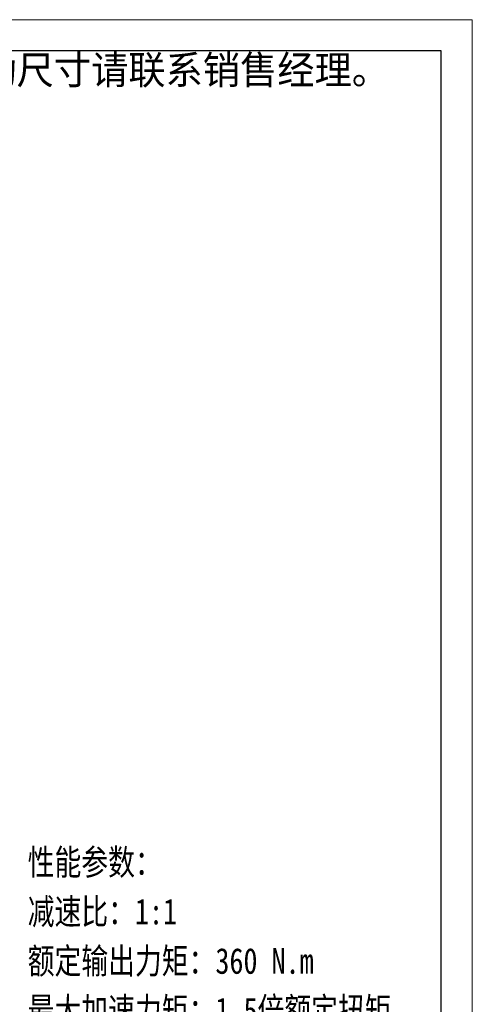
# Model space of a CAD drawing. Header units: millimetres. Extents: x 1481 to 2401, y 182 to 829.
# Tile 7 of 7: x 2243 to 2401, y 485 to 829. Entities that reach past the tile are written whole.
import ezdxf

# ---------------------------------------------------------------- set-up
doc = ezdxf.new("R2010")
doc.units = ezdxf.units.MM
doc.layers.add('6文字层', color=3, linetype='Continuous')
for name, color, linetype, lineweight in [('图框_外框线', 7, 'Continuous', 18), ('尺寸线层', 3, 'Continuous', 18), ('粗实线层', 7, 'Continuous', 35)]:
    doc.layers.add(name, color=color, linetype=linetype, lineweight=lineweight)
doc.styles.add('标准', font='txt', dxfattribs={"width": 0.667})

# ---------------------------------------------------------------- blocks, each defined once
blk = doc.blocks.new('提示字样')
at = {"layer": '6文字层', "insert": (1.21, 11.52), "char_height": 10, "width": 317.6795, "attachment_point": 1}
blk.add_mtext('{\\C1;此图为标准图，如需改动尺寸请联系销售经理。}', dxfattribs=at)

msp = doc.modelspace()

# ---------------------------------------------------------------- linework, layer by layer
at = {"layer": '图框_外框线', "color": 3}
msp.add_lwpolyline([(1486.1963, 181.8651), (2401.0042, 181.8651), (2401.0042, 828.765), (1486.1963, 828.765)], close=True, dxfattribs=at)
at = {"layer": '图框_外框线', "color": 3, "lineweight": 25}
msp.add_lwpolyline([(1540.6492, 192.7557), (2390.1136, 192.7557), (2390.1136, 817.8745), (1540.6492, 817.8745)], close=True, dxfattribs=at)

# ---------------------------------------------------------------- block references
at = {"layer": '粗实线层'}
msp.add_blockref('提示字样', (2097.7458, 804.7013), dxfattribs=at)

# ---------------------------------------------------------------- texts
at = {"layer": '尺寸线层', "insert": (2245.829, 538.8559), "char_height": 9.072, "width": 175.244419, "attachment_point": 1, "line_spacing_factor": 1.15057, "style": '标准'}
msp.add_mtext('{\\H0.992063x;\\W0.8;性能参数：\\P减速比：1:1\\P额定输出力矩：360 N.m\\P最大加速力矩：1.5倍额定扭矩\\P额定输入转速：1500 rpm\\P容许径向力：4800 N\\P容许轴向力：2400 N\\P回程间隙：≤6 arcmin\\P使用寿命：＞20000 h\\P使用温度：-10℃~80℃', dxfattribs=at)

doc.saveas('drawing.dxf')
